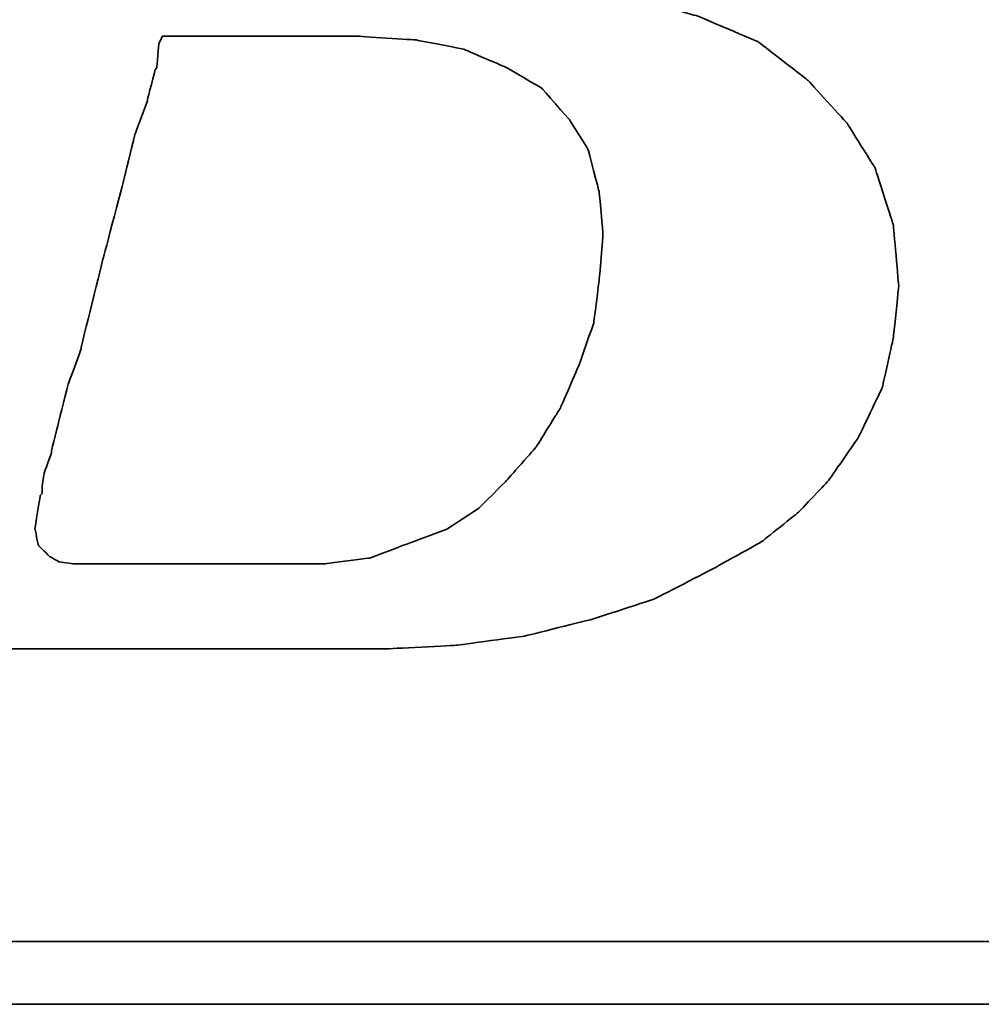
# Model space of a CAD drawing. Header units: millimetres. Extents: x 180 to 446, y 227 to 327.
# Tile 29 of 57: x 368.86 to 370.61, y 261.08 to 262.87. Entities that reach past the tile are written whole.
import ezdxf

# ---------------------------------------------------------------- set-up
doc = ezdxf.new("R2010")
doc.units = ezdxf.units.MM
doc.layers.add('DIM', color=4, linetype='Continuous')
doc.layers.add('layer 1', color=7, linetype='Continuous')

# ---------------------------------------------------------------- blocks, each defined once
blk = doc.blocks.new('TBI MOTION logo(完整正式版)')
at = {"layer": 'layer 1', "color": 22, "lineweight": 35}
for points, knots in [([(-64.65375, -6.86375), (-64.65375, -6.86375), (-64.84375, -7.29625), (-64.84375, -7.29625), (-64.84375, -7.29625), (-64.84375, -7.29625), (-64.86875, -7.34375), (-64.86875, -7.34375), (-64.86875, -7.34375), (-64.86875, -7.34375), (-64.86875, -7.36875), (-64.86875, -7.36875), (-64.86875, -7.36875), (-64.86875, -7.36875), (-65.15375, -7.65375), (-65.15375, -7.65375), (-65.15375, -7.65375), (-65.15375, -7.65375), (-65.17875, -7.65375), (-65.17875, -7.65375), (-65.17875, -7.65375), (-65.17875, -7.65375), (-65.20375, -7.67875), (-65.20375, -7.67875), (-65.20375, -7.67875), (-65.20375, -7.67875), (-65.58875, -7.87125), (-65.58875, -7.87125), (-65.58875, -7.87125), (-65.58875, -7.87125), (-65.63375, -7.87125), (-65.63375, -7.87125), (-65.63375, -7.87125), (-65.63375, -7.87125), (-65.65875, -7.89375), (-65.65875, -7.89375), (-65.65875, -7.89375), (-65.65875, -7.89375), (-66.09375, -7.94375), (-66.09375, -7.94375), (-66.09375, -7.94375), (-66.09375, -7.94375), (-66.11375, -7.94375), (-66.11375, -7.94375), (-66.11375, -7.94375), (-66.11375, -7.94375), (-66.16375, -7.94375), (-66.16375, -7.94375), (-66.16375, -7.94375), (-66.16375, -7.94375), (-66.30875, -7.94375), (-66.30875, -7.94375), (-66.30875, -7.94375), (-66.30875, -7.94375), (-66.69375, -7.94375), (-66.69375, -7.94375), (-66.69375, -7.94375), (-66.69375, -7.94375), (-67.07375, -7.94375), (-67.07375, -7.94375), (-67.07375, -7.94375), (-67.07375, -7.94375), (-67.12375, -7.94375), (-67.12375, -7.94375), (-67.12375, -7.94375), (-67.12375, -7.94375), (-67.12375, -7.96625), (-67.12375, -7.96625), (-67.12375, -7.96625), (-67.12375, -7.96625), (-67.14875, -7.99125), (-67.14875, -7.99125), (-67.14875, -7.99125), (-67.14875, -7.99125), (-67.24375, -8.34875), (-67.24375, -8.34875), (-67.24375, -8.34875), (-67.24375, -8.34875), (-67.31375, -8.68625), (-67.31375, -8.68625), (-67.31375, -8.68625), (-67.31375, -8.68625), (-67.26875, -8.68625), (-67.26875, -8.68625), (-67.26875, -8.68625), (-67.26875, -8.68625), (-67.07375, -8.68625), (-67.07375, -8.68625), (-67.07375, -8.68625), (-67.07375, -8.68625), (-66.54875, -8.68625), (-66.54875, -8.68625), (-66.54875, -8.68625), (-66.54875, -8.68625), (-65.82625, -8.68625), (-65.82625, -8.68625), (-65.82625, -8.68625), (-65.82625, -8.68625), (-65.01375, -8.68625), (-65.01375, -8.68625), (-65.01375, -8.68625), (-65.01375, -8.68625), (-64.05375, -8.68625), (-64.05375, -8.68625), (-64.05375, -8.68625), (-64.05375, -8.68625), (-62.08375, -8.68625), (-62.08375, -8.68625), (-62.08375, -8.68625), (-62.08375, -8.68625), (-60.06875, -8.68625), (-60.06875, -8.68625), (-60.06875, -8.68625), (-60.06875, -8.68625), (-59.10875, -8.68625), (-59.10875, -8.68625), (-59.10875, -8.68625), (-59.10875, -8.68625), (-58.29375, -8.68625), (-58.29375, -8.68625), (-58.29375, -8.68625), (-58.29375, -8.68625), (-57.57375, -8.68625), (-57.57375, -8.68625), (-57.57375, -8.68625), (-57.57375, -8.68625), (-57.04875, -8.68625), (-57.04875, -8.68625), (-57.04875, -8.68625), (-57.04875, -8.68625), (-56.85375, -8.68625), (-56.85375, -8.68625), (-56.85375, -8.68625), (-56.85375, -8.68625), (-56.70875, -8.68625), (-56.70875, -8.68625), (-56.70875, -8.68625), (-56.70875, -8.68625), (-56.61375, -8.68625), (-56.61375, -8.68625), (-56.61375, -8.68625), (-56.61375, -8.68625), (-56.56875, -8.68625), (-56.56875, -8.68625), (-56.56875, -8.68625), (-56.56875, -8.68625), (-55.65375, -8.63875), (-55.65375, -8.63875), (-55.65375, -8.63875), (-55.65375, -8.63875), (-54.76875, -8.51875), (-54.76875, -8.51875), (-54.76875, -8.51875), (-54.76875, -8.51875), (-53.90375, -8.30375), (-53.90375, -8.30375), (-53.90375, -8.30375), (-53.90375, -8.30375), (-53.08875, -8.03875), (-53.08875, -8.03875), (-53.08875, -8.03875), (-53.08875, -8.03875), (-52.34375, -7.65375), (-52.34375, -7.65375), (-52.34375, -7.65375), (-52.34375, -7.65375), (-51.69875, -7.29625), (-51.69875, -7.29625), (-51.69875, -7.29625), (-51.69875, -7.29625), (-51.21875, -6.91125), (-51.21875, -6.91125), (-51.21875, -6.91125), (-51.21875, -6.91125), (-50.83375, -6.50375), (-50.83375, -6.50375), (-50.83375, -6.50375), (-50.83375, -6.50375), (-50.44875, -5.94875), (-50.44875, -5.94875), (-50.44875, -5.94875), (-50.44875, -5.94875), (-50.13875, -5.30375), (-50.13875, -5.30375), (-50.13875, -5.30375), (-50.13875, -5.30375), (-49.99375, -4.65375), (-49.99375, -4.65375), (-49.99375, -4.65375), (-49.99375, -4.65375), (-49.92375, -3.98375), (-49.92375, -3.98375), (-49.92375, -3.98375), (-49.92375, -3.98375), (-49.99375, -3.19374), (-49.99375, -3.19374), (-49.99375, -3.19374), (-49.99375, -3.19374), (-50.23374, -2.44874), (-50.23374, -2.44874), (-50.23374, -2.44874), (-50.23374, -2.44874), (-50.59375, -1.87374), (-50.59375, -1.87374), (-50.59375, -1.87374), (-50.59375, -1.87374), (-51.09875, -1.31874), (-51.09875, -1.31874), (-51.09875, -1.31874), (-51.09875, -1.31874), (-51.74375, -0.81875), (-51.74375, -0.81875), (-51.74375, -0.81875), (-51.74375, -0.81875), (-52.53875, -0.48125), (-52.53875, -0.48125), (-52.53875, -0.48125), (-52.53875, -0.48125), (-53.47375, -0.21875), (-53.47375, -0.21875), (-53.47375, -0.21875), (-53.47375, -0.21875), (-54.52875, -0.04874), (-54.52875, -0.04874), (-54.52875, -0.04874), (-54.52875, -0.04874), (-55.65375, 0.12125), (-55.65375, 0.12125), (-55.65375, 0.12125), (-55.65375, 0.12125), (-54.50375, 0.28624), (-54.50375, 0.28624), (-54.50375, 0.28624), (-54.50375, 0.28624), (-53.83375, 0.38124), (-53.83375, 0.38124), (-53.83375, 0.38124), (-53.83375, 0.38124), (-53.18375, 0.50125), (-53.18375, 0.50125), (-53.18375, 0.50125), (-53.18375, 0.50125), (-52.55875, 0.66874), (-52.55875, 0.66874), (-52.55875, 0.66874), (-52.55875, 0.66874), (-52.03375, 0.86124), (-52.03375, 0.86124), (-52.03375, 0.86124), (-52.03375, 0.86124), (-51.50374, 1.03124), (-51.50374, 1.03124), (-51.50374, 1.03124), (-51.50374, 1.03124), (-51.09875, 1.27125), (-51.09875, 1.27125), (-51.09875, 1.27125), (-51.09875, 1.27125), (-50.71375, 1.48624), (-50.71375, 1.48624), (-50.71375, 1.48624), (-50.71375, 1.48624), (-50.37625, 1.77625), (-50.37625, 1.77625), (-50.37625, 1.77625), (-50.37625, 1.77625), (-49.82375, 2.37625), (-49.82375, 2.37625), (-49.82375, 2.37625), (-49.82375, 2.37625), (-49.41875, 2.99625), (-49.41875, 2.99625), (-49.41875, 2.99625), (-49.41875, 2.99625), (-49.22375, 3.76625), (-49.22375, 3.76625), (-49.22375, 3.76625), (-49.22375, 3.76625), (-49.15375, 4.50874), (-49.15375, 4.50874), (-49.15375, 4.50874), (-49.15375, 4.50874), (-49.20375, 5.25125), (-49.20375, 5.25125), (-49.20375, 5.25125), (-49.20375, 5.25125), (-49.41875, 5.92625), (-49.41875, 5.92625), (-49.41875, 5.92625), (-49.41875, 5.92625), (-49.77875, 6.47625), (-49.77875, 6.47625), (-49.77875, 6.47625), (-49.77875, 6.47625), (-50.33125, 7.02624), (-50.33125, 7.02624), (-50.33125, 7.02624), (-50.33125, 7.02624), (-51.00125, 7.43625), (-51.00125, 7.43625), (-51.00125, 7.43625), (-51.00125, 7.43625), (-51.79375, 7.72625), (-51.79375, 7.72625), (-51.79375, 7.72625), (-51.79375, 7.72625), (-52.72875, 7.89124), (-52.72875, 7.89124), (-52.72875, 7.89124), (-52.72875, 7.89124), (-53.83375, 7.98625), (-53.83375, 7.98625), (-53.83375, 7.98625), (-53.83375, 7.98625), (-53.92875, 7.98625), (-53.92875, 7.98625), (-53.92875, 7.98625), (-53.92875, 7.98625), (-54.26375, 7.98625), (-54.26375, 7.98625), (-54.26375, 7.98625), (-54.26375, 7.98625), (-54.74375, 7.98625), (-54.74375, 7.98625), (-54.74375, 7.98625), (-54.74375, 7.98625), (-55.36875, 7.98625), (-55.36875, 7.98625), (-55.36875, 7.98625), (-55.36875, 7.98625), (-56.13375, 7.98625), (-56.13375, 7.98625), (-56.13375, 7.98625), (-56.13375, 7.98625), (-56.94875, 7.98625), (-56.94875, 7.98625), (-56.94875, 7.98625), (-56.94875, 7.98625), (-58.77625, 7.98625), (-58.77625, 7.98625), (-58.77625, 7.98625), (-58.77625, 7.98625), (-60.59875, 7.98625), (-60.59875, 7.98625), (-60.59875, 7.98625), (-60.59875, 7.98625), (-61.41375, 7.98625), (-61.41375, 7.98625), (-61.41375, 7.98625), (-61.41375, 7.98625), (-62.17875, 7.98625), (-62.17875, 7.98625), (-62.17875, 7.98625), (-62.17875, 7.98625), (-62.80375, 7.98625), (-62.80375, 7.98625), (-62.80375, 7.98625), (-62.80375, 7.98625), (-63.30625, 7.98625), (-63.30625, 7.98625), (-63.30625, 7.98625), (-63.30625, 7.98625), (-63.57375, 7.98625), (-63.57375, 7.98625), (-63.57375, 7.98625), (-63.57375, 7.98625), (-63.57375, 7.96375), (-63.57375, 7.96375), (-63.57375, 7.96375), (-63.57375, 7.96375), (-63.59875, 7.94125), (-63.59875, 7.94125), (-63.59875, 7.94125), (-63.59875, 7.94125), (-63.69375, 7.55625), (-63.69375, 7.55625), (-63.69375, 7.55625), (-63.69375, 7.55625), (-63.76375, 7.24624), (-63.76375, 7.24624), (-63.76375, 7.24624), (-63.76375, 7.24624), (-63.23875, 7.24624), (-63.23875, 7.24624), (-63.23875, 7.24624), (-63.23875, 7.24624), (-62.75875, 7.24624), (-62.75875, 7.24624), (-62.75875, 7.24624), (-62.75875, 7.24624), (-62.61125, 7.24624), (-62.61125, 7.24624), (-62.61125, 7.24624), (-62.61125, 7.24624), (-62.56625, 7.24624), (-62.56625, 7.24624), (-62.56625, 7.24624), (-62.56625, 7.24624), (-62.22875, 7.24624), (-62.22875, 7.24624), (-62.22875, 7.24624), (-62.22875, 7.24624), (-62.20375, 7.24624), (-62.20375, 7.24624), (-62.20375, 7.24624), (-62.20375, 7.24624), (-62.17875, 7.21875), (-62.17875, 7.21875), (-62.17875, 7.21875), (-62.17875, 7.21875), (-61.96375, 7.17125), (-61.96375, 7.17125), (-61.96375, 7.17125), (-61.96375, 7.17125), (-61.72375, 7.12624), (-61.72375, 7.12624), (-61.72375, 7.12624), (-61.72375, 7.12624), (-61.70375, 7.12624), (-61.70375, 7.12624), (-61.70375, 7.12624), (-61.70375, 7.12624), (-61.55875, 7.07624), (-61.55875, 7.07624), (-61.55875, 7.07624), (-61.55875, 7.07624), (-61.50875, 7.07624), (-61.50875, 7.07624), (-61.50875, 7.07624), (-61.50875, 7.07624), (-61.48375, 7.02624), (-61.48375, 7.02624), (-61.48375, 7.02624), (-61.48375, 7.02624), (-61.31875, 6.83375), (-61.31875, 6.83375), (-61.31875, 6.83375), (-61.31875, 6.83375), (-61.29375, 6.81125), (-61.29375, 6.81125), (-61.29375, 6.81125), (-61.29375, 6.81125), (-61.29375, 6.78625), (-61.29375, 6.78625), (-61.29375, 6.78625), (-61.29375, 6.78625), (-61.19875, 6.50124), (-61.19875, 6.50124), (-61.19875, 6.50124), (-61.19875, 6.50124), (-61.17375, 6.45124), (-61.17375, 6.45124), (-61.17375, 6.45124), (-61.17375, 6.45124), (-61.19875, 6.40625), (-61.19875, 6.40625), (-61.19875, 6.40625), (-61.19875, 6.40625), (-61.26875, 5.99624), (-61.26875, 5.99624), (-61.26875, 5.99624), (-61.26875, 5.99624), (-61.26875, 5.85125), (-61.26875, 5.85125), (-61.26875, 5.85125), (-61.26875, 5.85125), (-61.26875, 5.82625), (-61.26875, 5.82625), (-61.26875, 5.82625), (-61.26875, 5.82625), (-61.29375, 5.80625), (-61.29375, 5.80625), (-61.29375, 5.80625), (-61.29375, 5.80625), (-61.34125, 5.66125), (-61.34125, 5.66125), (-61.34125, 5.66125), (-61.34125, 5.66125), (-61.41375, 5.44625), (-61.41375, 5.44625), (-61.41375, 5.44625), (-61.41375, 5.44625), (-61.48375, 5.15625), (-61.48375, 5.15625), (-61.48375, 5.15625), (-61.48375, 5.15625), (-61.58375, 4.82124), (-61.58375, 4.82124), (-61.58375, 4.82124), (-61.58375, 4.82124), (-61.79875, 4.00375), (-61.79875, 4.00375), (-61.79875, 4.00375), (-61.79875, 4.00375), (-62.05875, 2.99625), (-62.05875, 2.99625), (-62.05875, 2.99625), (-62.05875, 2.99625), (-62.34875, 1.91625), (-62.34875, 1.91625), (-62.34875, 1.91625), (-62.34875, 1.91625), (-62.97375, -0.41124), (-62.97375, -0.41124), (-62.97375, -0.41124), (-62.97375, -0.41124), (-63.59875, -2.75875), (-63.59875, -2.75875), (-63.59875, -2.75875), (-63.59875, -2.75875), (-63.88375, -3.86374), (-63.88375, -3.86374), (-63.88375, -3.86374), (-63.88375, -3.86374), (-64.14875, -4.82374), (-64.14875, -4.82374), (-64.14875, -4.82374), (-64.14875, -4.82374), (-64.36375, -5.64125), (-64.36375, -5.64125), (-64.36375, -5.64125), (-64.36375, -5.64125), (-64.43625, -5.97625), (-64.43625, -5.97625), (-64.43625, -5.97625), (-64.43625, -5.97625), (-64.50875, -6.28625), (-64.50875, -6.28625), (-64.50875, -6.28625), (-64.50875, -6.28625), (-64.50875, -6.30875), (-64.50875, -6.30875), (-64.50875, -6.30875), (-64.50875, -6.30875), (-64.57875, -6.50375), (-64.57875, -6.50375), (-64.57875, -6.50375), (-64.57875, -6.50375), (-64.62875, -6.69625), (-64.62875, -6.69625), (-64.62875, -6.69625), (-64.62875, -6.69625), (-64.62875, -6.76875), (-64.62875, -6.76875), (-64.62875, -6.76875), (-64.62875, -6.76875), (-64.62875, -6.81375), (-64.62875, -6.81375), (-64.62875, -6.81375), (-64.62875, -6.81375), (-64.62875, -6.83875), (-64.62875, -6.83875), (-64.62875, -6.83875), (-64.62875, -6.83875), (-64.65375, -6.86375), (-64.65375, -6.86375)], [0, 0, 0, 0, 0.00719424, 0.00719424, 0.00719424, 0.00719425, 0.01438849, 0.01438849, 0.01438849, 0.0143885, 0.02158273, 0.02158273, 0.02158273, 0.02158274, 0.02877698, 0.02877698, 0.02877698, 0.02877699, 0.03597122, 0.03597122, 0.03597122, 0.03597123, 0.04316547, 0.04316547, 0.04316547, 0.04316548, 0.05035971, 0.05035971, 0.05035971, 0.05035972, 0.05755396, 0.05755396, 0.05755396, 0.05755397, 0.0647482, 0.0647482, 0.0647482, 0.06474821, 0.07194245, 0.07194245, 0.07194245, 0.07194246, 0.07913669, 0.07913669, 0.07913669, 0.0791367, 0.08633094, 0.08633094, 0.08633094, 0.08633095, 0.09352518, 0.09352518, 0.09352518, 0.09352519, 0.10071942, 0.10071942, 0.10071942, 0.10071943, 0.10791367, 0.10791367, 0.10791367, 0.10791368, 0.11510791, 0.11510791, 0.11510791, 0.11510792, 0.12230216, 0.12230216, 0.12230216, 0.12230217, 0.1294964, 0.1294964, 0.1294964, 0.12949641, 0.13669065, 0.13669065, 0.13669065, 0.13669066, 0.14388489, 0.14388489, 0.14388489, 0.1438849, 0.15107914, 0.15107914, 0.15107914, 0.15107915, 0.15827338, 0.15827338, 0.15827338, 0.15827339, 0.16546763, 0.16546763, 0.16546763, 0.16546764, 0.17266187, 0.17266187, 0.17266187, 0.17266188, 0.17985612, 0.17985612, 0.17985612, 0.17985613, 0.18705036, 0.18705036, 0.18705036, 0.18705037, 0.1942446, 0.1942446, 0.1942446, 0.19424461, 0.20143885, 0.20143885, 0.20143885, 0.20143886, 0.20863309, 0.20863309, 0.20863309, 0.2086331, 0.21582734, 0.21582734, 0.21582734, 0.21582735, 0.22302158, 0.22302158, 0.22302158, 0.22302159, 0.23021583, 0.23021583, 0.23021583, 0.23021584, 0.23741007, 0.23741007, 0.23741007, 0.23741008, 0.24460432, 0.24460432, 0.24460432, 0.24460433, 0.25179856, 0.25179856, 0.25179856, 0.25179857, 0.25899281, 0.25899281, 0.25899281, 0.25899282, 0.26618705, 0.26618705, 0.26618705, 0.26618706, 0.27338129, 0.27338129, 0.27338129, 0.2733813, 0.28057554, 0.28057554, 0.28057554, 0.28057555, 0.28776978, 0.28776978, 0.28776978, 0.28776979, 0.29496403, 0.29496403, 0.29496403, 0.29496404, 0.30215827, 0.30215827, 0.30215827, 0.30215828, 0.30935252, 0.30935252, 0.30935252, 0.30935253, 0.31654676, 0.31654676, 0.31654676, 0.31654677, 0.32374101, 0.32374101, 0.32374101, 0.32374102, 0.33093525, 0.33093525, 0.33093525, 0.33093526, 0.3381295, 0.3381295, 0.3381295, 0.33812951, 0.34532374, 0.34532374, 0.34532374, 0.34532375, 0.35251799, 0.35251799, 0.35251799, 0.352518, 0.35971223, 0.35971223, 0.35971223, 0.35971224, 0.36690647, 0.36690647, 0.36690647, 0.36690648, 0.37410072, 0.37410072, 0.37410072, 0.37410073, 0.38129496, 0.38129496, 0.38129496, 0.38129497, 0.38848921, 0.38848921, 0.38848921, 0.38848922, 0.39568345, 0.39568345, 0.39568345, 0.39568346, 0.4028777, 0.4028777, 0.4028777, 0.40287771, 0.41007194, 0.41007194, 0.41007194, 0.41007195, 0.41726619, 0.41726619, 0.41726619, 0.4172662, 0.42446043, 0.42446043, 0.42446043, 0.42446044, 0.43165468, 0.43165468, 0.43165468, 0.43165469, 0.43884892, 0.43884892, 0.43884892, 0.43884893, 0.44604317, 0.44604317, 0.44604317, 0.44604318, 0.45323741, 0.45323741, 0.45323741, 0.45323742, 0.46043165, 0.46043165, 0.46043165, 0.46043166, 0.4676259, 0.4676259, 0.4676259, 0.46762591, 0.47482014, 0.47482014, 0.47482014, 0.47482015, 0.48201439, 0.48201439, 0.48201439, 0.4820144, 0.48920863, 0.48920863, 0.48920863, 0.48920864, 0.49640288, 0.49640288, 0.49640288, 0.49640289, 0.50359712, 0.50359712, 0.50359712, 0.50359713, 0.51079137, 0.51079137, 0.51079137, 0.51079138, 0.51798561, 0.51798561, 0.51798561, 0.51798562, 0.52517986, 0.52517986, 0.52517986, 0.52517987, 0.5323741, 0.5323741, 0.5323741, 0.53237411, 0.53956835, 0.53956835, 0.53956835, 0.53956836, 0.54676259, 0.54676259, 0.54676259, 0.5467626, 0.55395683, 0.55395683, 0.55395683, 0.55395684, 0.56115108, 0.56115108, 0.56115108, 0.56115109, 0.56834532, 0.56834532, 0.56834532, 0.56834533, 0.57553957, 0.57553957, 0.57553957, 0.57553958, 0.58273381, 0.58273381, 0.58273381, 0.58273382, 0.58992806, 0.58992806, 0.58992806, 0.58992807, 0.5971223, 0.5971223, 0.5971223, 0.59712231, 0.60431655, 0.60431655, 0.60431655, 0.60431656, 0.61151079, 0.61151079, 0.61151079, 0.6115108, 0.61870504, 0.61870504, 0.61870504, 0.61870505, 0.62589928, 0.62589928, 0.62589928, 0.62589929, 0.63309353, 0.63309353, 0.63309353, 0.63309354, 0.64028777, 0.64028777, 0.64028777, 0.64028778, 0.64748201, 0.64748201, 0.64748201, 0.64748202, 0.65467626, 0.65467626, 0.65467626, 0.65467627, 0.6618705, 0.6618705, 0.6618705, 0.66187051, 0.66906475, 0.66906475, 0.66906475, 0.66906476, 0.67625899, 0.67625899, 0.67625899, 0.676259, 0.68345324, 0.68345324, 0.68345324, 0.68345325, 0.69064748, 0.69064748, 0.69064748, 0.69064749, 0.69784173, 0.69784173, 0.69784173, 0.69784174, 0.70503597, 0.70503597, 0.70503597, 0.70503598, 0.71223022, 0.71223022, 0.71223022, 0.71223023, 0.71942446, 0.71942446, 0.71942446, 0.71942447, 0.72661871, 0.72661871, 0.72661871, 0.72661872, 0.73381295, 0.73381295, 0.73381295, 0.73381296, 0.74100719, 0.74100719, 0.74100719, 0.7410072, 0.74820144, 0.74820144, 0.74820144, 0.74820145, 0.75539568, 0.75539568, 0.75539568, 0.75539569, 0.76258993, 0.76258993, 0.76258993, 0.76258994, 0.76978417, 0.76978417, 0.76978417, 0.76978418, 0.77697842, 0.77697842, 0.77697842, 0.77697843, 0.78417266, 0.78417266, 0.78417266, 0.78417267, 0.79136691, 0.79136691, 0.79136691, 0.79136692, 0.79856115, 0.79856115, 0.79856115, 0.79856116, 0.8057554, 0.8057554, 0.8057554, 0.80575541, 0.81294964, 0.81294964, 0.81294964, 0.81294965, 0.82014388, 0.82014388, 0.82014388, 0.82014389, 0.82733813, 0.82733813, 0.82733813, 0.82733814, 0.83453237, 0.83453237, 0.83453237, 0.83453238, 0.84172662, 0.84172662, 0.84172662, 0.84172663, 0.84892086, 0.84892086, 0.84892086, 0.84892087, 0.85611511, 0.85611511, 0.85611511, 0.85611512, 0.86330935, 0.86330935, 0.86330935, 0.86330936, 0.8705036, 0.8705036, 0.8705036, 0.87050361, 0.87769784, 0.87769784, 0.87769784, 0.87769785, 0.88489209, 0.88489209, 0.88489209, 0.8848921, 0.89208633, 0.89208633, 0.89208633, 0.89208634, 0.89928058, 0.89928058, 0.89928058, 0.89928059, 0.90647482, 0.90647482, 0.90647482, 0.90647483, 0.91366906, 0.91366906, 0.91366906, 0.91366907, 0.92086331, 0.92086331, 0.92086331, 0.92086332, 0.92805755, 0.92805755, 0.92805755, 0.92805756, 0.9352518, 0.9352518, 0.9352518, 0.93525181, 0.94244604, 0.94244604, 0.94244604, 0.94244605, 0.94964029, 0.94964029, 0.94964029, 0.9496403, 0.95683453, 0.95683453, 0.95683453, 0.95683454, 0.96402878, 0.96402878, 0.96402878, 0.96402879, 0.97122302, 0.97122302, 0.97122302, 0.97122303, 0.97841727, 0.97841727, 0.97841727, 0.97841728, 0.98561151, 0.98561151, 0.98561151, 0.98561152, 0.99280576, 0.99280576, 0.99280576, 0.99280577, 1, 1, 1, 1]), ([(-61.03125, -6.57375), (-61.03125, -6.57375), (-61.03125, -6.67125), (-61.03125, -6.67125), (-61.03125, -6.67125), (-61.03125, -6.67125), (-61.05375, -6.69625), (-61.05375, -6.69625), (-61.05375, -6.69625), (-61.05375, -6.69625), (-61.12375, -7.12875), (-61.12375, -7.12875), (-61.12375, -7.12875), (-61.12375, -7.12875), (-61.07875, -7.34375), (-61.07875, -7.34375), (-61.07875, -7.34375), (-61.07875, -7.34375), (-60.93375, -7.48875), (-60.93375, -7.48875), (-60.93375, -7.48875), (-60.93375, -7.48875), (-60.81375, -7.55625), (-60.81375, -7.55625), (-60.81375, -7.55625), (-60.81375, -7.55625), (-60.62375, -7.58375), (-60.62375, -7.58375), (-60.62375, -7.58375), (-60.62375, -7.58375), (-60.30875, -7.58375), (-60.30875, -7.58375), (-60.30875, -7.58375), (-60.30875, -7.58375), (-59.97375, -7.58375), (-59.97375, -7.58375), (-59.97375, -7.58375), (-59.97375, -7.58375), (-59.87875, -7.58375), (-59.87875, -7.58375), (-59.87875, -7.58375), (-59.87875, -7.58375), (-59.63625, -7.58375), (-59.63625, -7.58375), (-59.63625, -7.58375), (-59.63625, -7.58375), (-58.96875, -7.58375), (-58.96875, -7.58375), (-58.96875, -7.58375), (-58.96875, -7.58375), (-58.29375, -7.58375), (-58.29375, -7.58375), (-58.29375, -7.58375), (-58.29375, -7.58375), (-58.05375, -7.58375), (-58.05375, -7.58375), (-58.05375, -7.58375), (-58.05375, -7.58375), (-57.98375, -7.58375), (-57.98375, -7.58375), (-57.98375, -7.58375), (-57.98375, -7.58375), (-57.35875, -7.58375), (-57.35875, -7.58375), (-57.35875, -7.58375), (-57.35875, -7.58375), (-56.78375, -7.50875), (-56.78375, -7.50875), (-56.78375, -7.50875), (-56.78375, -7.50875), (-56.27875, -7.31875), (-56.27875, -7.31875), (-56.27875, -7.31875), (-56.27875, -7.31875), (-55.77375, -7.12875), (-55.77375, -7.12875), (-55.77375, -7.12875), (-55.77375, -7.12875), (-55.36875, -6.86375), (-55.36875, -6.86375), (-55.36875, -6.86375), (-55.36875, -6.86375), (-55.00875, -6.50375), (-55.00875, -6.50375), (-55.00875, -6.50375), (-55.00875, -6.50375), (-54.62375, -6.06875), (-54.62375, -6.06875), (-54.62375, -6.06875), (-54.62375, -6.06875), (-54.31375, -5.56875), (-54.31375, -5.56875), (-54.31375, -5.56875), (-54.31375, -5.56875), (-54.07375, -5.01625), (-54.07375, -5.01625), (-54.07375, -5.01625), (-54.07375, -5.01625), (-53.87875, -4.46374), (-53.87875, -4.46374), (-53.87875, -4.46374), (-53.87875, -4.46374), (-53.80875, -3.91375), (-53.80875, -3.91375), (-53.80875, -3.91375), (-53.80875, -3.91375), (-53.75875, -3.31375), (-53.75875, -3.31375), (-53.75875, -3.31375), (-53.75875, -3.31375), (-53.80875, -2.75875), (-53.80875, -2.75875), (-53.80875, -2.75875), (-53.80875, -2.75875), (-53.95375, -2.20875), (-53.95375, -2.20875), (-53.95375, -2.20875), (-53.95375, -2.20875), (-54.19375, -1.82625), (-54.19375, -1.82625), (-54.19375, -1.82625), (-54.19375, -1.82625), (-54.55375, -1.41875), (-54.55375, -1.41875), (-54.55375, -1.41875), (-54.55375, -1.41875), (-55.00875, -1.15125), (-55.00875, -1.15125), (-55.00875, -1.15125), (-55.00875, -1.15125), (-55.56125, -0.91375), (-55.56125, -0.91375), (-55.56125, -0.91375), (-55.56125, -0.91375), (-56.18125, -0.79375), (-56.18125, -0.79375), (-56.18125, -0.79375), (-56.18125, -0.79375), (-56.94875, -0.74374), (-56.94875, -0.74374), (-56.94875, -0.74374), (-56.94875, -0.74374), (-56.99875, -0.74374), (-56.99875, -0.74374), (-56.99875, -0.74374), (-56.99875, -0.74374), (-57.09375, -0.74374), (-57.09375, -0.74374), (-57.09375, -0.74374), (-57.09375, -0.74374), (-57.38375, -0.74374), (-57.38375, -0.74374), (-57.38375, -0.74374), (-57.38375, -0.74374), (-57.76875, -0.74374), (-57.76875, -0.74374), (-57.76875, -0.74374), (-57.76875, -0.74374), (-58.24625, -0.74374), (-58.24625, -0.74374), (-58.24625, -0.74374), (-58.24625, -0.74374), (-58.72875, -0.74374), (-58.72875, -0.74374), (-58.72875, -0.74374), (-58.72875, -0.74374), (-59.20875, -0.74374), (-59.20875, -0.74374), (-59.20875, -0.74374), (-59.20875, -0.74374), (-59.46875, -0.74374), (-59.46875, -0.74374), (-59.46875, -0.74374), (-59.46875, -0.74374), (-59.51625, -0.83875), (-59.51625, -0.83875), (-59.51625, -0.83875), (-59.51625, -0.83875), (-59.54375, -1.15125), (-59.54375, -1.15125), (-59.54375, -1.15125), (-59.54375, -1.15125), (-59.56375, -1.17874), (-59.56375, -1.17874), (-59.56375, -1.17874), (-59.56375, -1.17874), (-59.66375, -1.55875), (-59.66375, -1.55875), (-59.66375, -1.55875), (-59.66375, -1.55875), (-59.66375, -1.58375), (-59.66375, -1.58375), (-59.66375, -1.58375), (-59.66375, -1.58375), (-59.82875, -2.01874), (-59.82875, -2.01874), (-59.82875, -2.01874), (-59.82875, -2.01874), (-59.94875, -2.52125), (-59.94875, -2.52125), (-59.94875, -2.52125), (-59.94875, -2.52125), (-60.23875, -3.62375), (-60.23875, -3.62375), (-60.23875, -3.62375), (-60.23875, -3.62375), (-60.52375, -4.77624), (-60.52375, -4.77624), (-60.52375, -4.77624), (-60.52375, -4.77624), (-60.52375, -4.79874), (-60.52375, -4.79874), (-60.52375, -4.79874), (-60.52375, -4.79874), (-60.69125, -5.25375), (-60.69125, -5.25375), (-60.69125, -5.25375), (-60.69125, -5.25375), (-60.81375, -5.73625), (-60.81375, -5.73625), (-60.81375, -5.73625), (-60.81375, -5.73625), (-60.90875, -6.11875), (-60.90875, -6.11875), (-60.90875, -6.11875), (-60.90875, -6.11875), (-60.90875, -6.14375), (-60.90875, -6.14375), (-60.90875, -6.14375), (-60.90875, -6.14375), (-61.00375, -6.40875), (-61.00375, -6.40875), (-61.00375, -6.40875), (-61.00375, -6.40875), (-61.03125, -6.57375), (-61.03125, -6.57375)], [0, 0, 0, 0, 0.01694915, 0.01694915, 0.01694915, 0.01694916, 0.03389831, 0.03389831, 0.03389831, 0.03389832, 0.05084746, 0.05084746, 0.05084746, 0.05084747, 0.06779661, 0.06779661, 0.06779661, 0.06779662, 0.08474576, 0.08474576, 0.08474576, 0.08474577, 0.10169492, 0.10169492, 0.10169492, 0.10169493, 0.11864407, 0.11864407, 0.11864407, 0.11864408, 0.13559322, 0.13559322, 0.13559322, 0.13559323, 0.15254237, 0.15254237, 0.15254237, 0.15254238, 0.16949153, 0.16949153, 0.16949153, 0.16949154, 0.18644068, 0.18644068, 0.18644068, 0.18644069, 0.20338983, 0.20338983, 0.20338983, 0.20338984, 0.22033898, 0.22033898, 0.22033898, 0.22033899, 0.23728814, 0.23728814, 0.23728814, 0.23728815, 0.25423729, 0.25423729, 0.25423729, 0.2542373, 0.27118644, 0.27118644, 0.27118644, 0.27118645, 0.28813559, 0.28813559, 0.28813559, 0.2881356, 0.30508475, 0.30508475, 0.30508475, 0.30508476, 0.3220339, 0.3220339, 0.3220339, 0.32203391, 0.33898305, 0.33898305, 0.33898305, 0.33898306, 0.3559322, 0.3559322, 0.3559322, 0.35593221, 0.37288136, 0.37288136, 0.37288136, 0.37288137, 0.38983051, 0.38983051, 0.38983051, 0.38983052, 0.40677966, 0.40677966, 0.40677966, 0.40677967, 0.42372881, 0.42372881, 0.42372881, 0.42372882, 0.44067797, 0.44067797, 0.44067797, 0.44067798, 0.45762712, 0.45762712, 0.45762712, 0.45762713, 0.47457627, 0.47457627, 0.47457627, 0.47457628, 0.49152542, 0.49152542, 0.49152542, 0.49152543, 0.50847458, 0.50847458, 0.50847458, 0.50847459, 0.52542373, 0.52542373, 0.52542373, 0.52542374, 0.54237288, 0.54237288, 0.54237288, 0.54237289, 0.55932203, 0.55932203, 0.55932203, 0.55932204, 0.57627119, 0.57627119, 0.57627119, 0.5762712, 0.59322034, 0.59322034, 0.59322034, 0.59322035, 0.61016949, 0.61016949, 0.61016949, 0.6101695, 0.62711864, 0.62711864, 0.62711864, 0.62711865, 0.6440678, 0.6440678, 0.6440678, 0.64406781, 0.66101695, 0.66101695, 0.66101695, 0.66101696, 0.6779661, 0.6779661, 0.6779661, 0.67796611, 0.69491525, 0.69491525, 0.69491525, 0.69491526, 0.71186441, 0.71186441, 0.71186441, 0.71186442, 0.72881356, 0.72881356, 0.72881356, 0.72881357, 0.74576271, 0.74576271, 0.74576271, 0.74576272, 0.76271186, 0.76271186, 0.76271186, 0.76271187, 0.77966102, 0.77966102, 0.77966102, 0.77966103, 0.79661017, 0.79661017, 0.79661017, 0.79661018, 0.81355932, 0.81355932, 0.81355932, 0.81355933, 0.83050847, 0.83050847, 0.83050847, 0.83050848, 0.84745763, 0.84745763, 0.84745763, 0.84745764, 0.86440678, 0.86440678, 0.86440678, 0.86440679, 0.88135593, 0.88135593, 0.88135593, 0.88135594, 0.89830508, 0.89830508, 0.89830508, 0.89830509, 0.91525424, 0.91525424, 0.91525424, 0.91525425, 0.93220339, 0.93220339, 0.93220339, 0.9322034, 0.94915254, 0.94915254, 0.94915254, 0.94915255, 0.96610169, 0.96610169, 0.96610169, 0.9661017, 0.98305085, 0.98305085, 0.98305085, 0.98305086, 1, 1, 1, 1]), ([(75.90875, -9.47875), (75.90875, -9.47875), (75.90875, -12.28625), (75.90875, -12.28625), (75.90875, -12.28625), (75.90875, -12.28625), (75.90875, -12.47875), (75.90875, -12.47875), (75.90875, -12.47875), (75.90875, -12.47875), (75.71625, -12.47875), (75.71625, -12.47875), (75.71625, -12.47875), (75.71625, -12.47875), (-88.32875, -12.47875), (-88.32875, -12.47875), (-88.32875, -12.47875), (-88.32875, -12.47875), (-88.32875, -13.29375), (-88.32875, -13.29375), (-88.32875, -13.29375), (-88.32875, -13.29375), (82.89125, -13.29375), (82.89125, -13.29375), (82.89125, -13.29375), (82.89125, -13.29375), (75.90875, -9.47875), (75.90875, -9.47875)], [0, 0, 0, 0, 0.14285714, 0.14285714, 0.14285714, 0.14285715, 0.28571429, 0.28571429, 0.28571429, 0.2857143, 0.42857143, 0.42857143, 0.42857143, 0.42857144, 0.57142857, 0.57142857, 0.57142857, 0.57142858, 0.71428571, 0.71428571, 0.71428571, 0.71428572, 0.85714286, 0.85714286, 0.85714286, 0.85714287, 1, 1, 1, 1])]:
    blk.add_open_spline(points, degree=3, knots=knots, dxfattribs=at)

msp = doc.modelspace()

# ---------------------------------------------------------------- block references
at = {"layer": 'DIM', "color": 0, "xscale": 0.1404528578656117, "yscale": 0.1404528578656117, "zscale": 0.1404528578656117}
msp.add_blockref('TBI MOTION logo(完整正式版)', (377.4703, 262.9491), dxfattribs=at)

doc.saveas('drawing.dxf')
